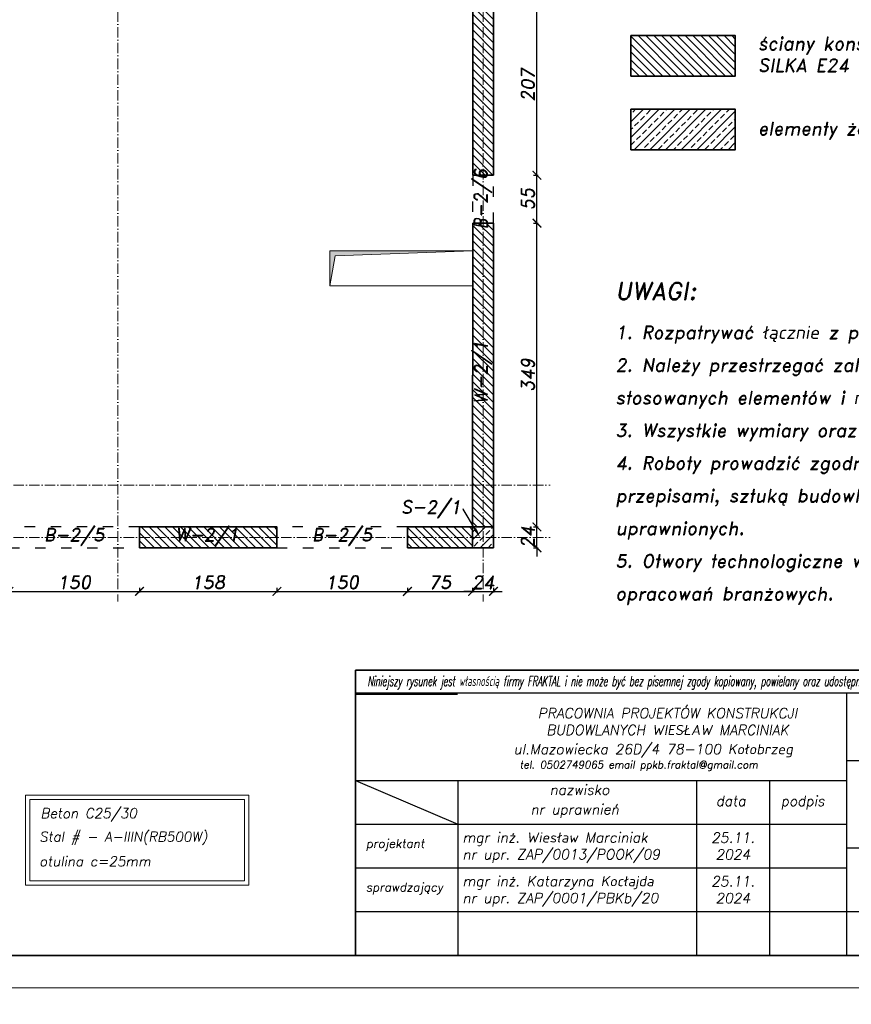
# Model space of a CAD drawing. Header units: millimetres. Extents: x 295948 to 312016, y 6878 to 18016.
# Tile 10 of 252: x 297546 to 298502, y 9087 to 10218. Entities that reach past the tile are written whole.
import ezdxf
from ezdxf import colors
from ezdxf.entities.mleader import LeaderData, LeaderLine
from ezdxf.math import Vec2, Vec3

# ---------------------------------------------------------------- set-up
doc = ezdxf.new("R2010")
doc.units = ezdxf.units.MM
doc.linetypes.add('ACAD_ISO03W100', pattern=[30, 12, -18])
doc.linetypes.add('ACAD_ISO10W100', pattern=[18, 12, -3, 0, -3])
for name, color, linetype, lineweight in [('konstrukcja', 3, 'Continuous', 35), ('konstrukcja fundamenty', 6, 'ACAD_ISO10W100', 35), ('konstrukcja wymiary', 1, 'Continuous', 13), ('kreskowanie', 253, 'Continuous', 0), ('linie widok', 2, 'Continuous', 18), ('opisy', 2, 'Continuous', 18), ('osie', 5, 'ACAD_ISO10W100', 13)]:
    doc.layers.add(name, color=color, linetype=linetype, lineweight=lineweight)
doc.layers.add('przerywane', color=6, linetype='ACAD_ISO03W100')
doc.layers.add('tabelka', color=5, linetype='Continuous')
doc.styles.add('KONSTRUKCJA', font='romand.shx', dxfattribs={"oblique": 10})
doc.styles.add('mój opis', font='romand.shx', dxfattribs={"oblique": 20})
doc.styles.get("Standard").update_dxf_attribs({"font": 'romand.shx', "oblique": 10})
doc.dimstyles.new('175', dxfattribs={"dimtxt": 15, "dimasz": 10, "dimexe": 1.25, "dimexo": 0.625, "dimgap": 3, "dimtad": 1, "dimdec": 0, "dimrnd": 0.5, "dimtxsty": 'KONSTRUKCJA', "dimblk": 'ARCHTICK', "dimcen": 2.5, "dimadec": 0, "dimazin": 0, "dimtfac": 1, "dimtdec": 0, "dimtix": 1, "dimtmove": 0, "dimatfit": 3, "dimfxl": 4, "dimfxlon": 1, "dimarcsym": 0})

# ---------------------------------------------------------------- blocks, each defined once
blk = doc.blocks.new('_ArchTick')
at = {"color": 0, "linetype": 'ByBlock', "lineweight": 13, "const_width": 0.15}
blk.add_lwpolyline([(-0.5, -0.5), (0.5, 0.5)], dxfattribs=at)
blk = doc.blocks.new('*D608')
at = {"layer": 'Defpoints', "color": 0, "transparency": 16777216}
for p in [(297533.4, 9611.3), (297683.4, 9611.3), (297683.4, 9561.3)]:
    blk.add_point(p, dxfattribs=at)
at = {"layer": 'konstrukcja wymiary', "color": 0, "lineweight": -2, "transparency": 16777216}
for p, q in [((297533.4, 9565.3), (297533.4, 9560.1)), ((297533.4, 9561.3), (297683.4, 9561.3)), ((297683.4, 9565.3), (297683.4, 9560.1))]:
    blk.add_line(p, q, dxfattribs=at)
at = {"layer": 'konstrukcja wymiary', "color": 0, "lineweight": -2, "transparency": 16777216, "xscale": 10, "yscale": 10, "zscale": 10, "rotation": 180}
blk.add_blockref('_ArchTick', (297533.4, 9561.3), dxfattribs=at)
at = {"layer": 'konstrukcja wymiary', "color": 0, "lineweight": -2, "transparency": 16777216, "xscale": 10, "yscale": 10, "zscale": 10}
blk.add_blockref('_ArchTick', (297683.4, 9561.3), dxfattribs=at)
at = {"layer": 'konstrukcja wymiary', "color": 0, "transparency": 16777216, "insert": (297608.4, 9571.8), "char_height": 15, "attachment_point": 5, "style": 'KONSTRUKCJA'}
blk.add_mtext('150', dxfattribs=at)
blk = doc.blocks.new('*D609')
at = {"layer": 'Defpoints', "color": 0, "transparency": 16777216}
for p in [(297683.4, 9611.3), (297841.4, 9611.3), (297841.4, 9561.3)]:
    blk.add_point(p, dxfattribs=at)
at = {"layer": 'konstrukcja wymiary', "color": 0, "lineweight": -2, "transparency": 16777216}
for p, q in [((297683.4, 9565.3), (297683.4, 9560.1)), ((297683.4, 9561.3), (297841.4, 9561.3)), ((297841.4, 9565.3), (297841.4, 9560.1))]:
    blk.add_line(p, q, dxfattribs=at)
at = {"layer": 'konstrukcja wymiary', "color": 0, "lineweight": -2, "transparency": 16777216, "xscale": 10, "yscale": 10, "zscale": 10, "rotation": 180}
blk.add_blockref('_ArchTick', (297683.4, 9561.3), dxfattribs=at)
at = {"layer": 'konstrukcja wymiary', "color": 0, "lineweight": -2, "transparency": 16777216, "xscale": 10, "yscale": 10, "zscale": 10}
blk.add_blockref('_ArchTick', (297841.4, 9561.3), dxfattribs=at)
at = {"layer": 'konstrukcja wymiary', "color": 0, "transparency": 16777216, "insert": (297762.4, 9571.8), "char_height": 15, "attachment_point": 5, "style": 'KONSTRUKCJA'}
blk.add_mtext('158', dxfattribs=at)
blk = doc.blocks.new('*D610')
at = {"layer": 'Defpoints', "color": 0, "transparency": 16777216}
for p in [(297841.4, 9611.3), (297991.4, 9611.3), (297991.4, 9561.3)]:
    blk.add_point(p, dxfattribs=at)
at = {"layer": 'konstrukcja wymiary', "color": 0, "lineweight": -2, "transparency": 16777216}
for p, q in [((297841.4, 9565.3), (297841.4, 9560.1)), ((297841.4, 9561.3), (297991.4, 9561.3)), ((297991.4, 9565.3), (297991.4, 9560.1))]:
    blk.add_line(p, q, dxfattribs=at)
at = {"layer": 'konstrukcja wymiary', "color": 0, "lineweight": -2, "transparency": 16777216, "xscale": 10, "yscale": 10, "zscale": 10, "rotation": 180}
blk.add_blockref('_ArchTick', (297841.4, 9561.3), dxfattribs=at)
at = {"layer": 'konstrukcja wymiary', "color": 0, "lineweight": -2, "transparency": 16777216, "xscale": 10, "yscale": 10, "zscale": 10}
blk.add_blockref('_ArchTick', (297991.4, 9561.3), dxfattribs=at)
at = {"layer": 'konstrukcja wymiary', "color": 0, "transparency": 16777216, "insert": (297916.4, 9571.8), "char_height": 15, "attachment_point": 5, "style": 'KONSTRUKCJA'}
blk.add_mtext('150', dxfattribs=at)
blk = doc.blocks.new('*D611')
at = {"layer": 'Defpoints', "color": 0, "transparency": 16777216}
for p in [(297991.4, 9611.3), (298066.4, 9611.3), (298066.4, 9561.3)]:
    blk.add_point(p, dxfattribs=at)
at = {"layer": 'konstrukcja wymiary', "color": 0, "lineweight": -2, "transparency": 16777216}
for p, q in [((297991.4, 9565.3), (297991.4, 9560.1)), ((297991.4, 9561.3), (298066.4, 9561.3)), ((298066.4, 9565.3), (298066.4, 9560.1))]:
    blk.add_line(p, q, dxfattribs=at)
at = {"layer": 'konstrukcja wymiary', "color": 0, "lineweight": -2, "transparency": 16777216, "xscale": 10, "yscale": 10, "zscale": 10, "rotation": 180}
blk.add_blockref('_ArchTick', (297991.4, 9561.3), dxfattribs=at)
at = {"layer": 'konstrukcja wymiary', "color": 0, "lineweight": -2, "transparency": 16777216, "xscale": 10, "yscale": 10, "zscale": 10}
blk.add_blockref('_ArchTick', (298066.4, 9561.3), dxfattribs=at)
at = {"layer": 'konstrukcja wymiary', "color": 0, "transparency": 16777216, "insert": (298028.9, 9571.8), "char_height": 15, "attachment_point": 5, "style": 'KONSTRUKCJA'}
blk.add_mtext('75', dxfattribs=at)
blk = doc.blocks.new('*D612')
at = {"layer": 'Defpoints', "color": 0, "transparency": 16777216}
for p in [(298066.4, 9611.3), (298090.4, 9611.3), (298090.4, 9561.3)]:
    blk.add_point(p, dxfattribs=at)
at = {"layer": 'konstrukcja wymiary', "color": 0, "lineweight": -2, "transparency": 16777216}
for p, q in [((298066.4, 9561.3), (298056.4, 9561.3)), ((298066.4, 9565.3), (298066.4, 9560.1)), ((298066.4, 9561.3), (298090.4, 9561.3)), ((298090.4, 9565.3), (298090.4, 9560.1)), ((298090.4, 9561.3), (298100.4, 9561.3))]:
    blk.add_line(p, q, dxfattribs=at)
at = {"layer": 'konstrukcja wymiary', "color": 0, "lineweight": -2, "transparency": 16777216, "xscale": 10, "yscale": 10, "zscale": 10}
blk.add_blockref('_ArchTick', (298066.4, 9561.3), dxfattribs=at)
at = {"layer": 'konstrukcja wymiary', "color": 0, "lineweight": -2, "transparency": 16777216, "xscale": 10, "yscale": 10, "zscale": 10, "rotation": 180}
blk.add_blockref('_ArchTick', (298090.4, 9561.3), dxfattribs=at)
at = {"layer": 'konstrukcja wymiary', "color": 0, "transparency": 16777216, "insert": (298078.4, 9571.8), "char_height": 15, "attachment_point": 5, "style": 'KONSTRUKCJA'}
blk.add_mtext('24', dxfattribs=at)
blk = doc.blocks.new('*D613')
at = {"layer": 'Defpoints', "color": 0, "transparency": 16777216}
for p in [(298090.4, 9635.3), (298140.4, 9635.3), (298090.4, 9611.3)]:
    blk.add_point(p, dxfattribs=at)
at = {"layer": 'konstrukcja wymiary', "color": 0, "lineweight": -2, "transparency": 16777216}
for p, q in [((298140.4, 9635.3), (298140.4, 9645.3)), ((298136.4, 9635.3), (298141.6, 9635.3)), ((298140.4, 9611.3), (298140.4, 9635.3)), ((298136.4, 9611.3), (298141.6, 9611.3)), ((298140.4, 9611.3), (298140.4, 9601.3))]:
    blk.add_line(p, q, dxfattribs=at)
at = {"layer": 'konstrukcja wymiary', "color": 0, "lineweight": -2, "transparency": 16777216, "xscale": 10, "yscale": 10, "zscale": 10}
for p, rotation in [((298140.4, 9635.3), 270), ((298140.4, 9611.3), 90)]:
    blk.add_blockref('_ArchTick', p, dxfattribs=dict(at, rotation=rotation))
at = {"layer": 'konstrukcja wymiary', "color": 0, "transparency": 16777216, "insert": (298129.9, 9623.3), "char_height": 15, "attachment_point": 5, "rotation": 90, "style": 'KONSTRUKCJA'}
blk.add_mtext('24', dxfattribs=at)
blk = doc.blocks.new('*D614')
at = {"layer": 'Defpoints', "color": 0, "transparency": 16777216}
for p in [(298090.4, 9984.3), (298140.4, 9984.3), (298090.4, 9635.3)]:
    blk.add_point(p, dxfattribs=at)
at = {"layer": 'konstrukcja wymiary', "color": 0, "lineweight": -2, "transparency": 16777216}
for p, q in [((298136.4, 9984.3), (298141.6, 9984.3)), ((298140.4, 9635.3), (298140.4, 9984.3)), ((298136.4, 9635.3), (298141.6, 9635.3))]:
    blk.add_line(p, q, dxfattribs=at)
at = {"layer": 'konstrukcja wymiary', "color": 0, "lineweight": -2, "transparency": 16777216, "xscale": 10, "yscale": 10, "zscale": 10}
for p, rotation in [((298140.4, 9984.3), 90), ((298140.4, 9635.3), 270)]:
    blk.add_blockref('_ArchTick', p, dxfattribs=dict(at, rotation=rotation))
at = {"layer": 'konstrukcja wymiary', "color": 0, "transparency": 16777216, "insert": (298129.9, 9809.8), "char_height": 15, "attachment_point": 5, "rotation": 90, "style": 'KONSTRUKCJA'}
blk.add_mtext('349', dxfattribs=at)
blk = doc.blocks.new('*D615')
at = {"layer": 'Defpoints', "color": 0, "transparency": 16777216}
for p in [(298090.4, 10039.3), (298140.4, 10039.3), (298090.4, 9984.3)]:
    blk.add_point(p, dxfattribs=at)
at = {"layer": 'konstrukcja wymiary', "color": 0, "lineweight": -2, "transparency": 16777216}
for p, q in [((298136.4, 10039.3), (298141.6, 10039.3)), ((298140.4, 9984.3), (298140.4, 10039.3)), ((298136.4, 9984.3), (298141.6, 9984.3))]:
    blk.add_line(p, q, dxfattribs=at)
at = {"layer": 'konstrukcja wymiary', "color": 0, "lineweight": -2, "transparency": 16777216, "xscale": 10, "yscale": 10, "zscale": 10}
for p, rotation in [((298140.4, 10039.3), 90), ((298140.4, 9984.3), 270)]:
    blk.add_blockref('_ArchTick', p, dxfattribs=dict(at, rotation=rotation))
at = {"layer": 'konstrukcja wymiary', "color": 0, "transparency": 16777216, "insert": (298129.9, 10011.8), "char_height": 15, "attachment_point": 5, "rotation": 90, "style": 'KONSTRUKCJA'}
blk.add_mtext('55', dxfattribs=at)
blk = doc.blocks.new('*D616')
at = {"layer": 'Defpoints', "color": 0, "transparency": 16777216}
for p in [(298066.5, 10246.3), (298140.4, 10246.3), (298090.4, 10039.3)]:
    blk.add_point(p, dxfattribs=at)
at = {"layer": 'konstrukcja wymiary', "color": 0, "lineweight": -2, "transparency": 16777216}
for p, q in [((298136.4, 10246.3), (298141.6, 10246.3)), ((298140.4, 10039.3), (298140.4, 10246.3)), ((298136.4, 10039.3), (298141.6, 10039.3))]:
    blk.add_line(p, q, dxfattribs=at)
at = {"layer": 'konstrukcja wymiary', "color": 0, "lineweight": -2, "transparency": 16777216, "xscale": 10, "yscale": 10, "zscale": 10}
for p, rotation in [((298140.4, 10246.3), 90), ((298140.4, 10039.3), 270)]:
    blk.add_blockref('_ArchTick', p, dxfattribs=dict(at, rotation=rotation))
at = {"layer": 'konstrukcja wymiary', "color": 0, "transparency": 16777216, "insert": (298129.9, 10142.8), "char_height": 15, "attachment_point": 5, "rotation": 90, "style": 'KONSTRUKCJA'}
blk.add_mtext('207', dxfattribs=at)

msp = doc.modelspace()

# ---------------------------------------------------------------- hatches: boundary and pattern name
at = {"layer": 'konstrukcja wymiary'}
h = msp.add_hatch(color=256, dxfattribs=at)
h.dxf.hatch_style = 1
h.paths.add_polyline_path([(297908.43, 9946.574), (297902.362, 9912.343), (297902.362, 9952.343), (298066.362, 9952.343)])
at = {"layer": 'kreskowanie'}
h = msp.add_hatch(dxfattribs=at)
h.set_pattern_fill('ANSI31', color=256, scale=2, angle=90, style=0)
h.set_pattern_definition([(135, (-0.9, 969.281), (-4.49012806, -4.49012806), [])])
h.paths.add_polyline_path([(296823.362, 10850.343), (296618.362, 10850.343), (296618.362, 10826.342), (296726.362, 10826.342), (296726.362, 10270.343), (296706.362, 10270.343), (296706.362, 10246.343), (296926.362, 10246.343), (296926.362, 10226.343), (296950.362, 10226.343), (296950.362, 10246.343), (297161.362, 10246.343), (297161.362, 10270.343), (296750.362, 10270.343), (296750.362, 10826.342), (296823.362, 10826.342)])
h.paths.add_polyline_path([(297148.362, 10850.343), (296983.362, 10850.343), (296983.362, 10826.342), (297148.362, 10826.342), (297148.362, 10826.342)], flags=17)
h.paths.add_polyline_path([(296438.362, 10850.343), (296330.362, 10850.343), (296330.362, 10826.342), (296438.362, 10826.342)])
h.paths.add_polyline_path([(296330.362, 10826.342), (296306.362, 10826.342), (296306.362, 10039.343), (296330.362, 10039.358), (296330.362, 10246.343), (296616.362, 10246.343), (296616.362, 10270.343), (296330.362, 10270.343)])
h.paths.add_polyline_path([(296330.362, 9984.358), (296306.362, 9984.358), (296306.362, 9635.343), (296330.362, 9635.343)])
h.paths.add_polyline_path([(296405.362, 9635.343), (296330.362, 9635.343), (296330.362, 9611.343), (296405.362, 9611.343)])
h.paths.add_polyline_path([(296713.362, 9635.343), (296555.362, 9635.343), (296555.362, 9611.343), (296713.362, 9611.343)])
h.paths.add_polyline_path([(296926.362, 9635.343), (296863.362, 9635.343), (296863.362, 9611.343), (296926.362, 9611.343)])
h.paths.add_polyline_path([(296950.362, 9671.343), (297031.027, 9671.343), (297031.027, 9695.343), (296950.362, 9695.343), (296950.362, 10126.343), (296926.362, 10126.343), (296926.362, 9635.343), (296950.362, 9635.343)])
h.paths.add_polyline_path([(297258.362, 9695.343), (297181.027, 9695.343), (297181.027, 9671.343), (297258.362, 9671.343)])
h.paths.add_polyline_path([(297470.362, 10131.343), (297446.362, 10131.343), (297446.362, 9695.343), (297408.362, 9695.343), (297408.362, 9671.343), (297446.362, 9671.343), (297446.362, 9635.343), (297470.362, 9635.343)])
h.paths.add_polyline_path([(297533.362, 9635.343), (297470.362, 9635.343), (297470.362, 9611.343), (297533.362, 9611.343)])
h.paths.add_polyline_path([(297841.362, 9635.343), (297683.362, 9635.343), (297683.362, 9611.343), (297841.362, 9611.343)])
h.paths.add_polyline_path([(298066.362, 9635.343), (297991.362, 9635.343), (297991.362, 9611.343), (298066.362, 9611.343)])
h.paths.add_polyline_path([(298090.362, 9984.343), (298066.478, 9984.343), (298066.362, 9635.343), (298090.362, 9635.343)])
h.paths.add_polyline_path([(298090.362, 10826.342), (298066.362, 10826.342), (298066.362, 10270.343), (297780.362, 10270.343), (297780.362, 10246.343), (298066.478, 10246.343), (298066.478, 10039.343), (298090.362, 10039.343)])
h.paths.add_polyline_path([(297670.362, 10826.342), (297778.362, 10826.342), (297778.362, 10850.343), (297573.362, 10850.343), (297573.362, 10826.342), (297646.362, 10826.342), (297646.362, 10270.343), (297261.362, 10270.343), (297261.362, 10246.343), (297446.362, 10246.343), (297446.362, 10231.343), (297470.362, 10231.343), (297470.362, 10246.343), (297690.362, 10246.343), (297690.362, 10270.343), (297670.362, 10270.343)])
h.paths.add_polyline_path([(298066.362, 10850.343), (297958.362, 10850.343), (297958.362, 10826.342), (298066.362, 10826.342)])
h.paths.add_polyline_path([(297413.362, 10850.343), (297248.362, 10850.343), (297248.362, 10826.342), (297346.362, 10826.342), (297346.362, 10552.443), (297370.362, 10552.443), (297370.362, 10826.342), (297413.362, 10826.342)])
h = msp.add_hatch(dxfattribs=at)
h.set_pattern_fill('ANSI31', color=256, scale=2, angle=90, style=0)
h.set_pattern_definition([(135, (54061.544, 442.193), (-4.49012806, -4.49012806), [])])
h.paths.add_polyline_path([(298248.426, 10199.699), (298248.426, 10153.231), (298368.348, 10153.231), (298368.348, 10199.699)])
h = msp.add_hatch(dxfattribs=at)
h.set_pattern_fill('ANSI33', color=256, scale=2, style=0)
h.set_pattern_definition([(45, (54061.544, 442.193), (-8.9802561, 8.9802561), []), (45, (54070.524, 442.193), (-8.9802561, 8.9802561), [6.35, -3.175])])
h.paths.add_polyline_path([(298248.426, 10115.057), (298248.426, 10068.589), (298368.348, 10068.589), (298368.348, 10115.057)])
h = msp.add_hatch(dxfattribs=at)
h.set_pattern_fill('ANSI33', color=256, scale=2, style=0)
h.set_pattern_definition([(45, (1760, -3502.5), (-8.9802561, 8.9802561), []), (45, (1768.98, -3502.5), (-8.9802561, 8.9802561), [6.35, -3.175])])
h.paths.add_polyline_path([(298090.362, 9611.343), (298066.362, 9611.343), (298066.362, 9635.343), (298090.362, 9635.343)])

# ---------------------------------------------------------------- linework, layer by layer
msp.add_line((297931.735, 9443.051), (298048.839, 9443.051))
at = {"layer": 'konstrukcja'}
for p, q in [((298090.362, 10039.343), (298090.362, 10850.343)), ((298066.478, 10246.343), (298066.478, 10039.343)), ((298066.478, 10039.343), (298090.362, 10039.343)), ((298066.478, 9984.343), (298066.362, 9635.343)), ((298090.362, 9984.343), (298066.478, 9984.343)), ((298090.362, 9611.343), (298090.362, 9984.343)), ((298066.362, 9635.343), (297991.362, 9635.343)), ((297991.362, 9635.343), (297991.362, 9611.343)), ((297991.362, 9611.343), (298090.362, 9611.343))]:
    msp.add_line(p, q, dxfattribs=at)
for points in [[(295985.908, 11295.687), (299060.908, 11295.687), (299060.908, 9143.187), (295985.908, 9143.187)], [(298248.426, 10153.231), (298368.348, 10153.231), (298368.348, 10199.699), (298248.426, 10199.699)], [(298248.426, 10068.589), (298368.348, 10068.589), (298368.348, 10115.057), (298248.426, 10115.057)], [(297683.362, 9611.343), (297841.362, 9611.343), (297841.362, 9635.343), (297683.362, 9635.343)], [(298066.362, 9635.343), (298090.362, 9635.343), (298090.362, 9611.343), (298066.362, 9611.343)]]:
    msp.add_lwpolyline(points, close=True, dxfattribs=at)
at = {"layer": 'konstrukcja fundamenty', "linetype": 'Continuous'}
for p, q in [((299060.908, 9470.633), (297931.735, 9470.633)), ((297931.735, 9470.633), (297931.735, 9143.187)), ((297931.735, 9444.3), (297931.735, 9143.187))]:
    msp.add_line(p, q, dxfattribs=at)
at = {"layer": 'konstrukcja wymiary'}
for points in [[(295948.408, 11333.187), (299098.408, 11333.187), (299098.408, 9105.687), (295948.408, 9105.687)], [(297908.43, 9946.574), (297902.362, 9912.343), (297902.362, 9952.343), (298066.362, 9952.343)], [(297552.531, 9223.878), (297809.144, 9223.878), (297809.144, 9327.261), (297552.531, 9327.261)], [(297557.571, 9228.918), (297804.104, 9228.918), (297804.104, 9322.221), (297557.571, 9322.221)], [(295948.408, 9105.687), (300673.408, 9105.687), (300673.408, 6878.187), (295948.408, 6878.187)]]:
    msp.add_lwpolyline(points, close=True, dxfattribs=at)
at = {"layer": 'linie widok'}
msp.add_lwpolyline([(298066.362, 9912.343), (297902.362, 9912.343), (297902.362, 9952.343), (298066.362, 9952.343)], close=True, dxfattribs=at)
at = {"layer": 'osie'}
for p, q in [((297658.362, 11168.788), (297658.362, 9549.608)), ((298078.362, 11168.788), (298078.362, 9549.608)), ((296126.645, 9683.343), (298155.44, 9683.343)), ((296126.645, 9623.343), (298155.44, 9623.343))]:
    msp.add_line(p, q, dxfattribs=at)
at = {"layer": 'przerywane'}
for p, q in [((298066.478, 10039.343), (298066.362, 9984.343)), ((298090.362, 9984.343), (298090.362, 10039.343)), ((297683.362, 9635.343), (297533.362, 9635.343)), ((297991.362, 9635.343), (297841.362, 9635.343)), ((297533.362, 9611.343), (297683.362, 9611.343)), ((297841.362, 9611.343), (297991.362, 9611.343))]:
    msp.add_line(p, q, dxfattribs=at)
at = {"layer": 'tabelka', "color": 2, "linetype": 'ByBlock'}
for p, q in [((299060.908, 9444.3), (297931.735, 9444.3)), ((299060.908, 9444.3), (297931.735, 9444.3)), ((298496.322, 9444.3), (298496.322, 9143.187)), ((298496.322, 9444.3), (298496.322, 9143.187)), ((298496.322, 9366.976), (299060.908, 9366.976)), ((297931.735, 9343.929), (298496.322, 9343.929)), ((297931.735, 9343.929), (298049.234, 9293.744)), ((297931.735, 9343.929), (298496.322, 9343.929)), ((297931.735, 9343.929), (298049.234, 9293.744)), ((298049.234, 9343.929), (298049.234, 9143.187)), ((298049.234, 9343.929), (298049.234, 9143.187)), ((298323.682, 9343.929), (298323.682, 9143.187)), ((298323.682, 9343.929), (298323.682, 9143.187)), ((298407.779, 9343.929), (298407.779, 9143.187)), ((297931.735, 9293.744), (298496.322, 9293.744)), ((297931.735, 9293.744), (298496.322, 9293.744)), ((298496.322, 9266.572), (299060.908, 9266.572)), ((298496.322, 9266.572), (299060.908, 9266.572)), ((297931.735, 9243.558), (298496.322, 9243.558)), ((297931.735, 9243.558), (298496.322, 9243.558)), ((297931.735, 9193.373), (299060.908, 9193.373)), ((297931.735, 9193.373), (298908.634, 9193.373)), ((297931.735, 9143.187), (299060.908, 9143.187)), ((297931.735, 9143.187), (299060.908, 9143.187)), ((298057.199, 9143.187), (299060.908, 9143.187)), ((298057.199, 9143.187), (299060.908, 9143.187))]:
    msp.add_line(p, q, dxfattribs=at)

# ---------------------------------------------------------------- texts
at = {"insert": (297945.505, 9463.949), "char_height": 11.405792, "width": 1083.38688, "attachment_point": 1}
msp.add_mtext('{\\Fsimplex|c238;\\W0.6;Niniejszy rysunek jest własnością firmy FRAKTAL i nie może być bez pisemnej zgody kopiowany, powielany oraz udostępniony osobie trzeciej do jakichkolwiek innych celów niż opisane w umowie}', dxfattribs=at)
at = {"style": 'mój opis'}
for s, insert, char_height, width, attachment_point in [('\\pxqc;{\\Q10;PRACOWNIA PROJEKTÓW KONSTRUKCJI\\PBUDOWLANYCH WIESŁAW MARCINIAK}', (298003.114, 9427.23), 11.61701, 574.91739, 1), ('{\\Q10;ul.Mazowiecka 26D/4 78-100 Kołobrzeg\\P\\pxql;\\H0.85511x; \\H0.85714x;tel. 0502749065 email ppkb.fraktal@gmail.com}', (298113.53, 9385.847), 11.61701, 574.91739, 1), ('{\\Q10;nazwisko}', (298155.02, 9339.222), 11.61701, 574.91739, 1), ('{\\Q10;data}', (298346.04, 9326.313), 11.61701, 574.91739, 1), ('{\\Q10;podpis}', (298420.756, 9326.313), 11.61701, 574.91739, 1), ('{\\Q10;nr uprawnień}', (298133.093, 9316.679), 11.61701, 574.91739, 1), ('{\\Q10;mgr inż. Wiesław Marciniak}', (298054.872, 9284.398), 11.61701, 574.91739, 1), ('\\pxt20;{\\Q10;projektant}', (297943.807, 9276.616), 9.93384, 574.91739, 1), ('{\\Q10;25.11.\\P2024}', (298365.73, 9268.651), 11.61701, 84.09652, 5), ('\\A1;{\\Q10;nr upr. ZAP/0013/POOK/09}', (298054.872, 9264.971), 11.61701, 574.91739, 1), ('{\\Q10;mgr inż. Katarzyna Kocłajda}', (298054.872, 9234.213), 11.61701, 574.91739, 1), ('{\\Q10;25.11.\\P2024}', (298365.73, 9218.466), 11.61701, 84.09652, 5), ('\\pxt20;{\\Q10;sprawdzający}', (297943.807, 9226.431), 9.93384, 574.91739, 1), ('\\A1;{\\Q10;nr upr. ZAP/0001/PBKb/20}', (298054.872, 9214.785), 11.61701, 574.91739, 1)]:
    msp.add_mtext(s, dxfattribs=dict(at, insert=insert, char_height=char_height, width=width, attachment_point=attachment_point))
at = {"layer": 'opisy', "style": 'KONSTRUKCJA'}
for s, insert, char_height, width, attachment_point in [('\\A1;{\\H1.5x;ściany konstrukcyjne murowane z bloczków\\PSILKA E24 15MPa na zaprawie cienkowarstwowej}', (298394.497, 10175.677), 9.99997, 911.68055, 4), ('\\A1;{\\H1.5x;elementy żelbetowe}', (298394.497, 10100.488), 9.99997, 911.68055, 1), ('\\A1;\\pxsm1.5;{\\H0.90909x;UWAGI:\\P\\H0.75x;1. Rozpatrywać łącznie z projektami branżowymi.\\P2. Należy przestrzegać zaleceń i wytycznych producentów stosowanych elementów i materiałów. \\P3. Wszystkie wymiary oraz rzędne sprawdzić na budowie.\\P4. Roboty prowadzić zgodnie z obowiązującymi normami, przepisami, sztuką budowlaną oraz pod nadzorem osób uprawnionych.\\P5. Otwory technologiczne w elementach konstrukcyjnych wg opracowań branżowych.}', (298230.561, 9916.307), 22, 705.71636, 1), ('Beton C25/30', (297569.788, 9312.088), 11.34, 358.62712, 1), ('Stal # - A-IIIN(RB500W) ', (297568.284, 9285.222), 11.34, 358.62712, 1), ('otulina c=25mm', (297568.194, 9256.872), 11.34, 358.62712, 1)]:
    msp.add_mtext(s, dxfattribs=dict(at, insert=insert, char_height=char_height, width=width, attachment_point=attachment_point))
at = {"layer": 'opisy', "char_height": 15, "attachment_point": 5, "rotation": 90}
for s, insert in [('B-2/6', (298078.362, 10011.843)), ('W-2/1', (298078.42, 9812.817))]:
    msp.add_mtext(s, dxfattribs=dict(at, insert=insert))
at = {"layer": 'opisy', "char_height": 15, "attachment_point": 5}
for s, insert in [('B-2/5', (297608.362, 9623.843)), ('W-2/1', (297761.025, 9623.843)), ('B-2/5', (297916.362, 9623.843))]:
    msp.add_mtext(s, dxfattribs=dict(at, insert=insert))

# ---------------------------------------------------------------- dimensions: what is measured, and where the dimension line sits
at = {"layer": 'konstrukcja wymiary'}
for base, p1, p2, picture, middle in [((298140.362, 10246.343), (298090.362, 10039.343), (298066.478, 10246.343), '*D616', (298129.862, 10142.843)), ((298140.362, 10039.343), (298090.362, 9984.343), (298090.362, 10039.343), '*D615', (298129.862, 10011.843)), ((298140.362, 9984.343), (298090.362, 9635.343), (298090.362, 9984.343), '*D614', (298129.862, 9809.843))]:
    dim = msp.add_linear_dim(base=base, p1=p1, p2=p2, angle=90, dimstyle='175', override={"dimtmove": 1}, dxfattribs=at)
    dim.commit()
    dim.dimension.update_dxf_attribs({"geometry": picture, "text_midpoint": middle})
dim = msp.add_linear_dim(base=(298140.362, 9635.343), p1=(298090.362, 9611.343), p2=(298090.362, 9635.343), angle=90, dimstyle='175', dxfattribs=at)
dim.commit()
dim.dimension.update_dxf_attribs({"geometry": '*D613', "text_midpoint": (298129.862, 9623.343)})
for base, p1, p2, picture, middle in [((297683.362, 9561.343), (297533.362, 9611.343), (297683.362, 9611.343), '*D608', (297608.362, 9571.843)), ((297841.362, 9561.343), (297683.362, 9611.343), (297841.362, 9611.343), '*D609', (297762.362, 9571.843)), ((297991.362, 9561.343), (297841.362, 9611.343), (297991.362, 9611.343), '*D610', (297916.362, 9571.843)), ((298066.362, 9561.343), (297991.362, 9611.343), (298066.362, 9611.343), '*D611', (298028.862, 9571.843)), ((298090.362, 9561.343), (298066.362, 9611.343), (298090.362, 9611.343), '*D612', (298078.362, 9571.843))]:
    dim = msp.add_linear_dim(base=base, p1=p1, p2=p2, dimstyle='175', override={"dimtmove": 1}, dxfattribs=at)
    dim.commit()
    dim.dimension.update_dxf_attribs({"geometry": picture, "text_midpoint": middle})

# ---------------------------------------------------------------- leaders
at = {"layer": 'opisy'}
ml = msp.add_multileader_mtext('Standard', dxfattribs=at)
ml.set_content('S-2/1', color=256, style='KONSTRUKCJA')
ml.set_leader_properties()
ml.build(insert=Vec2(0, 0))
ml.multileader.update_dxf_attribs({"dogleg_length": 0.36, "arrow_head_size": 10})
ctx = ml.context
ctx.base_point, ctx.char_height, ctx.arrow_head_size, ctx.landing_gap_size, ctx.plane_origin = Vec3(297980.516, 9655.658), 15, 10, 1.98, Vec3(297992.063, 9644.261)
ctx.text_align_type = 2
notes = []
notes.append((ctx, [(0, (1, 1, 0), (298055.674, 9655.658), (-1, 0), 0.36, [(0, [(298074.948, 9623.342)], 0, [])])]))
ctx.mtext.insert, ctx.mtext.alignment, ctx.mtext.flow_direction = Vec3(298053.334, 9665.658), 3, 5
for ctx, leaders in notes:
    for number, flags, end, landing, length, lines in leaders:
        leader = LeaderData()
        leader.index, (leader.has_last_leader_line, leader.has_dogleg_vector, leader.attachment_direction) = number, flags
        leader.last_leader_point, leader.dogleg_vector, leader.dogleg_length = Vec3(end), Vec3(landing), length
        for number, points, colour, breaks in lines:
            line = LeaderLine()
            line.index, line.vertices, line.color, line.breaks = number, Vec3.list(points), colors.encode_raw_color(colour), breaks
            leader.lines.append(line)
        ctx.leaders.append(leader)

doc.saveas('drawing.dxf')
